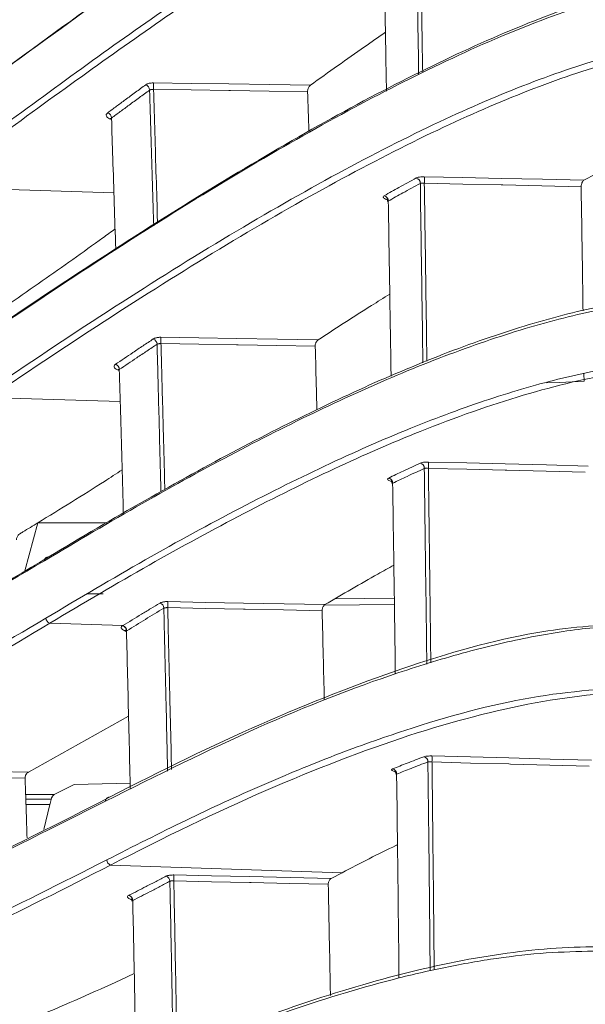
# Model space of a CAD drawing. Header units: millimetres. Extents: x 0 to 1118, y 0 to 864.
# Tile 31 of 256: x 226.64 to 232.63, y 116.61 to 127.02. Entities that reach past the tile are written whole.
import ezdxf

# ---------------------------------------------------------------- set-up
doc = ezdxf.new("R2010")
doc.units = ezdxf.units.MM
doc.styles.add('SLDTEXTSTYLE3', font='TXT', dxfattribs={"width": 0.605})
doc.dimstyles.new('SLDDIMSTYLE1', dxfattribs={"dimtxt": 3.175, "dimasz": 3.302, "dimexe": 0, "dimexo": 0.0625, "dimgap": 0.79375, "dimtad": 0, "dimtih": 1, "dimtoh": 1, "dimdec": 1, "dimlfac": 4, "dimrnd": 1e-09, "dimzin": 4, "dimdsep": 46, "dimtxsty": 'SLDTEXTSTYLE3', "dimsah": 1, "dimcen": 0.09, "dimadec": 0, "dimazin": 1, "dimtfac": 1, "dimtofl": 0, "dimtmove": 0, "dimatfit": 3, "dimfxl": 1, "dimfrac": 2, "dimtolj": 1, "dimtzin": 12, "dimarcsym": 0})

# ---------------------------------------------------------------- blocks, each defined once
blk = doc.blocks.new('_D_2')
at = {"color": 7, "linetype": 'Continuous', "lineweight": 0}
for p, q in [((261.226, 133.123), (154.079, 133.123)), ((155.679, 133.123), (155.679, 107.56)), ((155.679, 77.123), (155.679, 102.687)), ((261.226, 77.123), (154.079, 77.123))]:
    blk.add_line(p, q, dxfattribs=at)
for points in [[(155.679, 133.123), (155.171, 129.821), (156.187, 129.821)], [(155.679, 77.123), (156.187, 80.425), (155.171, 80.425)]]:
    blk.add_solid(points, dxfattribs=at)
at = {"color": 7, "linetype": 'Continuous', "lineweight": 0, "insert": (150.221, 106.78), "char_height": 3.175, "attachment_point": 1, "style": 'SLDTEXTSTYLE3'}
blk.add_mtext('224.0', dxfattribs=at)

msp = doc.modelspace()

# ---------------------------------------------------------------- linework, layer by layer
at = {"color": 7, "linetype": 'Continuous', "lineweight": 15}
for p, q in [((232.611, 125.326), (232.952, 125.503)), ((232.612, 123.276), (232.613, 123.198)), ((226.835, 121.701), (226.697, 121.194)), ((226.734, 119.061), (227.794, 119.653)), ((227.219, 118.932), (227.008, 118.824)), ((227.811, 118.947), (227.219, 118.932)), ((226.899, 118.454), (226.962, 118.719)), ((229.936, 117.938), (230.053, 117.998)), ((233.546, 117.245), (232.519, 117.209))]:
    msp.add_line(p, q, dxfattribs=at)
at = {"color": 9, "linetype": 'Continuous', "lineweight": 0}
for p, q in [((225.702, 125.252), (227.639, 125.194)), ((226.325, 123.027), (227.706, 122.984)), ((227.565, 121.701), (226.835, 121.701)), ((227.524, 120.95), (227.358, 120.95)), ((229.979, 120.897), (230.606, 120.903)), ((230.606, 120.838), (229.867, 120.831)), ((226.961, 120.638), (227.733, 120.613)), ((226.705, 118.824), (227.008, 118.824)), ((226.976, 118.778), (226.707, 118.778)), ((226.962, 118.719), (226.709, 118.719)), ((227.604, 118.079), (230.053, 117.998))]:
    msp.add_line(p, q, dxfattribs=at)
at = {"color": 9, "linetype": 'Continuous', "lineweight": 0, "flags": 128}
for points in [[(228.058, 126.356), (228.457, 126.35), (228.856, 126.345), (229.288, 126.338), (229.719, 126.332)], [(229.688, 126.264), (229.281, 126.27), (228.873, 126.276), (228.856, 126.276), (228.457, 126.282), (228.058, 126.287)], [(230.923, 125.363), (231.329, 125.354), (231.735, 125.345), (232.173, 125.336), (232.611, 125.326)], [(232.582, 125.258), (232.168, 125.267), (231.753, 125.276), (231.735, 125.277), (231.329, 125.286), (230.923, 125.294)], [(228.137, 123.664), (228.536, 123.657), (228.936, 123.65), (229.368, 123.643), (229.799, 123.636)], [(229.769, 123.57), (229.361, 123.576), (228.953, 123.583), (228.936, 123.584), (228.536, 123.59), (228.137, 123.597)], [(232.215, 123.182), (232.357, 123.187), (232.613, 123.198)], [(230.966, 122.343), (231.372, 122.334), (231.778, 122.324), (232.216, 122.313), (232.655, 122.302)], [(232.626, 122.237), (232.211, 122.247), (231.796, 122.257), (231.778, 122.257), (231.372, 122.267), (230.966, 122.277)], [(228.209, 120.867), (228.609, 120.859), (229.009, 120.852), (229.44, 120.843), (229.872, 120.835)], [(229.842, 120.771), (229.434, 120.779), (229.026, 120.787), (229.009, 120.787), (228.609, 120.795), (228.209, 120.803)], [(227.731, 120.611), (227.732, 120.612), (227.733, 120.613), (227.733, 120.613), (227.733, 120.613)], [(227.774, 120.558), (227.773, 120.558), (227.772, 120.557)], [(231.004, 119.234), (231.411, 119.223), (231.818, 119.212), (232.255, 119.201), (232.693, 119.189)], [(232.666, 119.126), (232.25, 119.137), (231.835, 119.148), (231.818, 119.149), (231.411, 119.159), (231.004, 119.17)], [(225.106, 119.092), (225.576, 119.083), (226.046, 119.074), (226.39, 119.068), (226.734, 119.061)], [(226.7, 118.998), (226.301, 119.006), (225.903, 119.013), (225.504, 119.02), (225.106, 119.028)], [(228.273, 117.974), (228.673, 117.965), (229.074, 117.957), (229.505, 117.947), (229.936, 117.938)], [(229.907, 117.876), (229.498, 117.885), (229.09, 117.894), (229.074, 117.895), (228.673, 117.903), (228.273, 117.912)]]:
    msp.add_lwpolyline(points, dxfattribs=at)
at = {"color": 9, "linetype": 'Continuous', "lineweight": 0}
for centre, radius, start, end in [((227.956, 126.279), 0.0611, 1.565, 70.784), ((227.314, 126.322), 0.745, 357.3559, 2.6441), ((227.552, 125.982), 0.0618, 2.2268, 70.0374), ((230.825, 125.296), 0.0551, 356.8617, 77.1406), ((230.32, 125.329), 0.605, 356.7427, 3.2573), ((230.486, 125.108), 0.0557, 357.3806, 76.4704), ((228.036, 123.589), 0.0598, 1.2807, 71.7587), ((227.414, 123.63), 0.723, 357.3565, 2.6435), ((227.636, 123.321), 0.0605, 1.9287, 71.0071), ((230.869, 122.28), 0.0541, 356.7856, 78.1521), ((230.391, 122.31), 0.576, 356.7036, 3.2964), ((230.534, 122.121), 0.0546, 357.2873, 77.484), ((226.938, 121.303), 0.0345, 79.3364, 186.165), ((227.512, 120.835), 0.698, 357.3519, 2.6481), ((228.109, 120.796), 0.0585, 1.0896, 72.7719), ((226.979, 120.694), 0.0593, 181.6217, 251.7836), ((227.713, 120.555), 0.0592, 1.7225, 72.0192), ((227.715, 120.557), 0.0592, 1.7227, 72.0218), ((230.908, 119.173), 0.053, 356.7822, 79.1901), ((230.46, 119.202), 0.545, 356.6547, 3.3453), ((230.577, 119.044), 0.0535, 357.2678, 78.5245), ((227.587, 118.759), 0.0371, 83.3608, 185.7466), ((227.62, 118.134), 0.057, 180.6063, 253.9536), ((228.174, 117.906), 0.0569, 0.689, 73.9783), ((227.611, 117.943), 0.662, 357.313, 2.687), ((227.781, 117.704), 0.0571, 0.6519, 73.5736)]:
    msp.add_arc(centre, radius, start, end, dxfattribs=at)
at = {"color": 7, "linetype": 'Continuous', "lineweight": 15}
for points, knots in [([(235.074, 130.986), (234.776, 130.965), (234.177, 130.922), (233.116, 130.58), (231.935, 130.05), (230.719, 129.374), (229.496, 128.611), (228.289, 127.798), (227.011, 126.891), (226.097, 126.213), (225.64, 125.874)], [0, 0, 0, 0, 0.1376894, 0.2763789, 0.4140537, 0.5526178, 0.6636792, 0.7747446, 0.8873706, 1, 1, 1, 1]), ([(225.679, 125.905), (225.679, 125.905), (226.137, 126.247), (227.03, 126.907), (228.308, 127.817), (229.522, 128.636), (230.754, 129.408), (231.976, 130.087), (233.157, 130.622), (234.214, 130.954), (234.832, 131.03), (235.12, 131.03), (235.12, 131.03)], [0, 0, 0, 0, 0.000001, 0.111086, 0.222167, 0.334764, 0.447357, 0.585045, 0.7236, 0.861309, 0.999999, 1, 1, 1, 1]), ([(225.662, 125.307), (226.293, 125.775), (227.558, 126.712), (229.248, 127.872), (230.781, 128.827), (231.979, 129.467), (232.93, 129.884), (233.672, 130.139), (234.363, 130.302), (234.774, 130.323), (234.979, 130.333)], [0, 0, 0, 0, 0.159169, 0.31939, 0.467986, 0.617595, 0.712568, 0.807538, 0.90377, 1, 1, 1, 1]), ([(235.025, 130.276), (235.025, 130.276), (234.828, 130.276), (234.414, 130.241), (233.731, 130.086), (232.984, 129.83), (232.03, 129.413), (230.827, 128.77), (229.298, 127.821), (227.598, 126.652), (226.349, 125.737), (225.702, 125.252), (225.702, 125.252)], [0, 0, 0, 0, 0.000001, 0.094948, 0.189896, 0.286126, 0.382358, 0.530941, 0.680563, 0.839741, 0.999999, 1, 1, 1, 1]), ([(230.492, 127.993), (230.495, 127.869), (230.499, 127.622), (230.506, 127.2), (230.514, 126.749), (230.52, 126.42), (230.523, 126.267)], [0, 0, 0, 0, 0.216832, 0.433681, 0.73676, 1, 1, 1, 1]), ([(226.305, 123.705), (226.305, 123.705), (226.731, 123.994), (227.563, 124.548), (228.753, 125.299), (229.883, 125.959), (230.958, 126.525), (231.971, 126.983), (232.915, 127.32), (233.783, 127.528), (234.307, 127.576), (234.557, 127.576), (234.557, 127.576)], [0, 0, 0, 0, 0.000001, 0.122322, 0.24464, 0.368523, 0.492402, 0.61903, 0.746162, 0.872802, 0.999999, 1, 1, 1, 1]), ([(234.511, 127.532), (234.255, 127.519), (233.743, 127.492), (232.872, 127.277), (231.929, 126.943), (230.921, 126.488), (229.855, 125.929), (228.73, 125.273), (227.541, 124.526), (226.69, 123.956), (226.265, 123.67)], [0, 0, 0, 0, 0.1266283, 0.2538223, 0.3804425, 0.5075781, 0.629876, 0.7521776, 0.8760871, 1, 1, 1, 1]), ([(226.284, 123.082), (226.717, 123.373), (227.583, 123.955), (228.799, 124.714), (229.952, 125.38), (231.01, 125.922), (231.978, 126.344), (232.862, 126.647), (233.686, 126.841), (234.177, 126.866), (234.423, 126.878)], [0, 0, 0, 0, 0.128383, 0.257187, 0.385582, 0.514447, 0.634915, 0.75538, 0.877692, 1, 1, 1, 1]), ([(234.468, 126.822), (234.468, 126.822), (234.233, 126.822), (233.739, 126.78), (232.925, 126.596), (232.036, 126.293), (231.06, 125.868), (229.995, 125.323), (228.844, 124.661), (227.623, 123.896), (226.765, 123.326), (226.325, 123.027), (226.325, 123.027)], [0, 0, 0, 0, 0.000001, 0.120432, 0.240866, 0.363184, 0.485506, 0.613901, 0.742775, 0.871174, 0.999999, 1, 1, 1, 1]), ([(229.719, 126.332), (229.911, 126.47), (230.179, 126.662), (230.438, 126.841), (230.512, 126.893)], [0, 0, 0, 0, 0.713804, 1, 1, 1, 1]), ([(229.719, 126.332), (229.715, 126.328), (229.707, 126.321), (229.697, 126.305), (229.691, 126.288), (229.689, 126.274), (229.688, 126.267), (229.688, 126.264)], [0, 0, 0, 0, 0.292119, 0.517867, 0.707415, 0.897884, 1, 1, 1, 1]), ([(229.688, 126.264), (229.693, 126.126), (229.697, 125.986), (229.702, 125.845), (229.702, 125.843)], [0, 0, 0, 0, 0.9883034, 1, 1, 1, 1]), ([(227.602, 125.984), (227.602, 125.984), (227.602, 125.984), (227.606, 125.978), (227.605, 125.973), (227.605, 125.972)], [0, 0, 0, 0, 0.300393, 0.825757, 1, 1, 1, 1]), ([(227.607, 125.972), (227.606, 125.973), (227.606, 125.977), (227.61, 125.981), (227.613, 125.984), (227.614, 125.984)], [0, 0, 0, 0, 0.2920648, 0.8793468, 1, 1, 1, 1]), ([(227.614, 125.984), (227.618, 125.842), (227.628, 125.541), (227.643, 125.08), (227.653, 124.759), (227.658, 124.6)], [0, 0, 0, 0, 0.309433, 0.658968, 1, 1, 1, 1]), ([(232.611, 125.326), (232.608, 125.323), (232.6, 125.318), (232.591, 125.301), (232.585, 125.283), (232.582, 125.268), (232.582, 125.26), (232.582, 125.258)], [0, 0, 0, 0, 0.280124, 0.51938, 0.734838, 0.91973, 1, 1, 1, 1]), ([(232.582, 125.258), (232.585, 125.098), (232.59, 124.76), (232.597, 124.322), (232.601, 124.044), (232.602, 123.945)], [0, 0, 0, 0, 0.368222, 0.776446, 1, 1, 1, 1]), ([(230.525, 125.128), (230.525, 125.128), (230.525, 125.127), (230.53, 125.122), (230.536, 125.112), (230.535, 125.104), (230.535, 125.101)], [0, 0, 0, 0, 0.201577, 0.445568, 0.769504, 1, 1, 1, 1]), ([(230.537, 125.101), (230.537, 125.102), (230.536, 125.103), (230.54, 125.105), (230.542, 125.105)], [0, 0, 0, 0, 0.299578, 1, 1, 1, 1]), ([(230.542, 125.105), (230.545, 124.931), (230.55, 124.581), (230.559, 124.049), (230.566, 123.607), (230.57, 123.34), (230.571, 123.254)], [0, 0, 0, 0, 0.28537, 0.57078, 0.862126, 1, 1, 1, 1]), ([(226.541, 124.024), (226.654, 124.103), (226.877, 124.257), (227.204, 124.488), (227.46, 124.671), (227.608, 124.779), (227.651, 124.811)], [0, 0, 0, 0, 0.301919, 0.592068, 0.882237, 1, 1, 1, 1]), ([(226.944, 121.337), (226.944, 121.337), (227.293, 121.547), (227.977, 121.949), (228.959, 122.489), (229.899, 122.962), (230.806, 123.368), (231.674, 123.696), (232.499, 123.939), (233.269, 124.088), (233.745, 124.122), (233.973, 124.122), (233.973, 124.122)], [0, 0, 0, 0, 0.000001, 0.121674, 0.243345, 0.366131, 0.488915, 0.616491, 0.744432, 0.872018, 0.999999, 1, 1, 1, 1]), ([(229.799, 123.636), (229.989, 123.76), (230.246, 123.927), (230.493, 124.081), (230.558, 124.122)], [0, 0, 0, 0, 0.738182, 1, 1, 1, 1]), ([(233.928, 124.078), (233.695, 124.068), (233.228, 124.049), (232.455, 123.895), (231.631, 123.654), (230.766, 123.327), (229.865, 122.926), (228.929, 122.455), (227.947, 121.918), (227.251, 121.506), (226.904, 121.299)], [0, 0, 0, 0, 0.127578, 0.255557, 0.383129, 0.511071, 0.632731, 0.754394, 0.877196, 1, 1, 1, 1]), ([(229.799, 123.636), (229.795, 123.632), (229.787, 123.626), (229.777, 123.61), (229.771, 123.593), (229.769, 123.58), (229.769, 123.572), (229.769, 123.57)], [0, 0, 0, 0, 0.296676, 0.523177, 0.71418, 0.906071, 1, 1, 1, 1]), ([(229.769, 123.57), (229.773, 123.415), (229.779, 123.192), (229.785, 122.967), (229.787, 122.898)], [0, 0, 0, 0, 0.690638, 1, 1, 1, 1]), ([(226.92, 120.692), (227.273, 120.902), (227.98, 121.322), (228.98, 121.867), (229.936, 122.342), (230.83, 122.732), (231.665, 123.037), (232.442, 123.257), (233.176, 123.397), (233.624, 123.415), (233.848, 123.424)], [0, 0, 0, 0, 0.126999, 0.254297, 0.381304, 0.508639, 0.630813, 0.752984, 0.876493, 1, 1, 1, 1]), ([(233.893, 123.368), (233.893, 123.368), (233.603, 123.368), (232.991, 123.313), (231.984, 123.075), (230.973, 122.719), (229.979, 122.286), (229.023, 121.812), (228.019, 121.265), (227.319, 120.854), (226.961, 120.638), (226.961, 120.638)], [0, 0, 0, 0, 0.000001, 0.163687, 0.327585, 0.491295, 0.618475, 0.745658, 0.872827, 0.999999, 1, 1, 1, 1]), ([(227.683, 123.327), (227.683, 123.327), (227.684, 123.327), (227.688, 123.32), (227.688, 123.314), (227.688, 123.312)], [0, 0, 0, 0, 0.284437, 0.7368428, 1, 1, 1, 1]), ([(227.696, 123.323), (227.696, 123.323), (227.692, 123.32), (227.689, 123.317), (227.689, 123.313), (227.689, 123.312)], [0, 0, 0, 0, 0.111619, 0.704587, 1, 1, 1, 1]), ([(227.696, 123.323), (227.701, 123.173), (227.71, 122.857), (227.723, 122.37), (227.733, 122.013), (227.738, 121.823), (227.739, 121.803)], [0, 0, 0, 0, 0.297821, 0.629223, 0.960652, 1, 1, 1, 1]), ([(226.835, 121.701), (227.072, 121.846), (227.373, 122.032), (227.664, 122.22), (227.726, 122.261)], [0, 0, 0, 0, 0.785906, 1, 1, 1, 1]), ([(230.568, 122.146), (230.568, 122.146), (230.569, 122.145), (230.574, 122.14), (230.581, 122.13), (230.582, 122.12), (230.582, 122.115)], [0, 0, 0, 0, 0.19988, 0.408185, 0.695517, 1, 1, 1, 1]), ([(230.588, 122.119), (230.586, 122.118), (230.583, 122.117), (230.583, 122.116), (230.583, 122.115)], [0, 0, 0, 0, 0.693458, 1, 1, 1, 1]), ([(230.588, 122.119), (230.591, 121.938), (230.596, 121.575), (230.604, 121.025), (230.611, 120.534), (230.615, 120.224), (230.616, 120.101)], [0, 0, 0, 0, 0.271497, 0.543033, 0.81919, 1, 1, 1, 1]), ([(226.642, 121.584), (226.653, 121.591), (226.718, 121.63), (226.782, 121.669), (226.835, 121.701)], [0, 0, 0, 0, 0.1728239, 1, 1, 1, 1]), ([(226.642, 121.584), (226.637, 121.58), (226.628, 121.574), (226.618, 121.558), (226.611, 121.542), (226.608, 121.529), (226.608, 121.521), (226.608, 121.519)], [0, 0, 0, 0, 0.296872, 0.531454, 0.720285, 0.910276, 1, 1, 1, 1]), ([(226.904, 121.299), (226.408, 121.007), (225.418, 120.424), (223.868, 119.609), (222.298, 118.843), (221.214, 118.374), (220.672, 118.14)], [0, 0, 0, 0, 0.263625, 0.527242, 0.76339, 1, 1, 1, 1]), ([(220.708, 118.175), (221.249, 118.41), (222.334, 118.878), (223.906, 119.645), (225.453, 120.462), (226.457, 121.043), (226.944, 121.337), (226.944, 121.337)], [0, 0, 0, 0, 0.236149, 0.472797, 0.736403, 0.999999, 1, 1, 1, 1]), ([(229.872, 120.835), (230.06, 120.945), (230.307, 121.09), (230.544, 121.222), (230.601, 121.253)], [0, 0, 0, 0, 0.7617963, 1, 1, 1, 1]), ([(229.872, 120.835), (229.867, 120.831), (229.859, 120.826), (229.85, 120.81), (229.845, 120.794), (229.842, 120.781), (229.842, 120.773), (229.842, 120.771)], [0, 0, 0, 0, 0.301741, 0.529302, 0.722015, 0.915583, 1, 1, 1, 1]), ([(229.842, 120.771), (229.846, 120.611), (229.854, 120.299), (229.861, 119.985), (229.865, 119.832)], [0, 0, 0, 0, 0.514451, 1, 1, 1, 1]), ([(233.328, 120.623), (233.125, 120.617), (232.72, 120.604), (232.064, 120.503), (231.375, 120.343), (230.43, 120.054), (229.187, 119.572), (228.097, 119.028), (227.55, 118.755)], [0, 0, 0, 0, 0.127633, 0.255525, 0.383153, 0.511025, 0.754739, 1, 1, 1, 1]), ([(227.591, 118.796), (227.591, 118.796), (228.147, 119.084), (229.221, 119.606), (230.726, 120.194), (232.028, 120.567), (232.76, 120.616), (233.079, 120.638)], [0, 0, 0, 0, 0.000001, 0.259061, 0.519726, 0.791238, 1, 1, 1, 1]), ([(227.757, 120.566), (227.757, 120.566), (227.758, 120.565), (227.763, 120.558), (227.764, 120.55), (227.764, 120.546)], [0, 0, 0, 0, 0.2712189, 0.6656927, 1, 1, 1, 1]), ([(227.772, 120.557), (227.771, 120.557), (227.768, 120.555), (227.764, 120.551), (227.765, 120.547), (227.765, 120.546)], [0, 0, 0, 0, 0.103964, 0.704411, 1, 1, 1, 1]), ([(227.772, 120.557), (227.776, 120.4), (227.784, 120.072), (227.796, 119.568), (227.806, 119.166), (227.811, 118.937), (227.812, 118.882)], [0, 0, 0, 0, 0.282153, 0.592236, 0.902344, 1, 1, 1, 1]), ([(226.734, 119.061), (226.729, 119.058), (226.72, 119.052), (226.709, 119.037), (226.702, 119.022), (226.7, 119.008), (226.7, 119.001), (226.7, 118.998)], [0, 0, 0, 0, 0.296813, 0.531863, 0.721112, 0.911526, 1, 1, 1, 1]), ([(226.7, 118.998), (226.704, 118.863), (226.711, 118.652), (226.718, 118.441), (226.72, 118.366)], [0, 0, 0, 0, 0.644827, 1, 1, 1, 1]), ([(230.607, 119.072), (230.607, 119.072), (230.608, 119.072), (230.613, 119.068), (230.621, 119.058), (230.625, 119.046), (230.624, 119.039), (230.624, 119.038)], [0, 0, 0, 0, 0.175572, 0.352962, 0.604234, 0.96214, 1, 1, 1, 1]), ([(230.63, 119.041), (230.628, 119.041), (230.625, 119.04), (230.625, 119.039), (230.625, 119.038)], [0, 0, 0, 0, 0.689288, 1, 1, 1, 1]), ([(230.63, 119.041), (230.63, 119.028), (230.633, 118.834), (230.637, 118.459), (230.644, 117.904), (230.65, 117.379), (230.654, 117.034), (230.655, 116.882)], [0, 0, 0, 0, 0.018386, 0.271399, 0.524447, 0.790096, 1, 1, 1, 1]), ([(220.789, 115.895), (221.39, 116.109), (222.594, 116.539), (224.317, 117.243), (225.995, 117.994), (227.071, 118.526), (227.591, 118.796), (227.591, 118.796)], [0, 0, 0, 0, 0.237257, 0.475165, 0.737588, 0.999999, 1, 1, 1, 1]), ([(227.008, 118.824), (227.005, 118.822), (227, 118.819), (226.993, 118.813), (226.987, 118.804), (226.982, 118.795), (226.978, 118.787), (226.977, 118.781), (226.976, 118.778)], [0, 0, 0, 0, 0.187457, 0.38121, 0.554656, 0.734813, 0.865284, 1, 1, 1, 1]), ([(227.55, 118.755), (227.02, 118.488), (225.96, 117.953), (224.279, 117.204), (222.559, 116.5), (221.356, 116.071), (220.753, 115.856)], [0, 0, 0, 0, 0.2624433, 0.5248799, 0.7621415, 1, 1, 1, 1]), ([(226.962, 118.719), (226.963, 118.724), (226.965, 118.734), (226.969, 118.749), (226.972, 118.764), (226.975, 118.773), (226.976, 118.778)], [0, 0, 0, 0, 0.252512, 0.505025, 0.757537, 1, 1, 1, 1]), ([(230.053, 117.998), (230.245, 118.098), (230.443, 118.201), (230.634, 118.292), (230.639, 118.295)], [0, 0, 0, 0, 0.971741, 1, 1, 1, 1]), ([(229.936, 117.938), (229.931, 117.935), (229.924, 117.929), (229.915, 117.914), (229.909, 117.899), (229.907, 117.886), (229.907, 117.878), (229.907, 117.876)], [0, 0, 0, 0, 0.306225, 0.534938, 0.72932, 0.924532, 1, 1, 1, 1]), ([(229.907, 117.876), (229.91, 117.711), (229.917, 117.365), (229.925, 116.972), (229.929, 116.743), (229.93, 116.697)], [0, 0, 0, 0, 0.421382, 0.882077, 1, 1, 1, 1]), ([(227.82, 117.721), (227.82, 117.721), (227.821, 117.72), (227.826, 117.715), (227.831, 117.705), (227.83, 117.698), (227.83, 117.696)], [0, 0, 0, 0, 0.2140653, 0.4737459, 0.8176024, 1, 1, 1, 1]), ([(227.838, 117.705), (227.838, 117.704), (227.834, 117.703), (227.831, 117.7), (227.831, 117.697), (227.832, 117.696)], [0, 0, 0, 0, 0.100692, 0.709695, 1, 1, 1, 1]), ([(227.838, 117.705), (227.842, 117.544), (227.849, 117.208), (227.859, 116.692), (227.867, 116.261), (227.872, 116.006), (227.873, 115.93)], [0, 0, 0, 0, 0.272552, 0.572171, 0.871815, 1, 1, 1, 1]), ([(232.712, 117.168), (232.547, 117.164), (232.216, 117.157), (231.693, 117.097), (231.149, 117.003), (230.409, 116.83), (229.445, 116.538), (228.616, 116.203), (228.2, 116.035)], [0, 0, 0, 0, 0.126925, 0.254, 0.380922, 0.507987, 0.753513, 1, 1, 1, 1]), ([(228.242, 116.078), (228.242, 116.078), (228.663, 116.256), (229.483, 116.576), (230.649, 116.936), (231.747, 117.162), (232.43, 117.214), (232.757, 117.214), (232.757, 117.214)], [0, 0, 0, 0, 0.000001, 0.24555, 0.492042, 0.746013, 0.999999, 1, 1, 1, 1]), ([(226.813, 116.469), (226.841, 116.481), (227.163, 116.619), (227.515, 116.772), (227.824, 116.916), (227.854, 116.93)], [0, 0, 0, 0, 0.07745, 0.910568, 1, 1, 1, 1])]:
    msp.add_open_spline(points, degree=3, knots=knots, dxfattribs=at)
at = {"color": 9, "linetype": 'Continuous', "lineweight": 0}
for points, knots in [([(230.863, 126.446), (230.861, 126.604), (230.856, 126.937), (230.848, 127.398), (230.842, 127.828), (230.838, 128.084), (230.836, 128.211)], [0, 0, 0, 0, 0.265507, 0.562115, 0.781049, 1, 1, 1, 1]), ([(230.878, 128.213), (230.88, 128.088), (230.884, 127.836), (230.891, 127.409), (230.898, 126.953), (230.903, 126.622), (230.906, 126.467)], [0, 0, 0, 0, 0.21824, 0.436496, 0.736491, 1, 1, 1, 1]), ([(227.573, 126.04), (227.604, 126.063), (227.666, 126.108), (227.764, 126.181), (227.867, 126.257), (227.94, 126.31), (227.976, 126.336)], [0, 0, 0, 0, 0.2290226, 0.458049, 0.7290213, 1, 1, 1, 1]), ([(228.058, 126.356), (228.053, 126.356), (228.042, 126.356), (228.027, 126.354), (228.012, 126.352), (227.998, 126.348), (227.986, 126.343), (227.979, 126.338), (227.976, 126.336)], [0, 0, 0, 0, 0.156275, 0.316434, 0.484842, 0.658133, 0.826623, 1, 1, 1, 1]), ([(228.017, 126.28), (228.018, 126.281), (228.022, 126.283), (228.028, 126.285), (228.035, 126.287), (228.042, 126.287), (228.05, 126.288), (228.055, 126.287), (228.058, 126.287)], [0, 0, 0, 0, 0.168344, 0.341533, 0.510073, 0.683426, 0.8398, 1, 1, 1, 1]), ([(228.058, 126.287), (228.063, 126.134), (228.072, 125.826), (228.086, 125.36), (228.096, 125.04), (228.1, 124.876), (228.101, 124.869)], [0, 0, 0, 0, 0.3278786, 0.6558045, 0.9854709, 1, 1, 1, 1]), ([(228.017, 126.28), (227.981, 126.254), (227.908, 126.201), (227.805, 126.125), (227.707, 126.053), (227.645, 126.007), (227.614, 125.984)], [0, 0, 0, 0, 0.270971, 0.541949, 0.770972, 1, 1, 1, 1]), ([(228.06, 124.843), (228.06, 124.855), (228.055, 125.024), (228.045, 125.349), (228.031, 125.816), (228.022, 126.126), (228.017, 126.28)], [0, 0, 0, 0, 0.024433, 0.348939, 0.674446, 1, 1, 1, 1]), ([(227.614, 125.97), (227.606, 125.972), (227.589, 125.977), (227.569, 125.99), (227.557, 126.006), (227.557, 126.022), (227.565, 126.033), (227.572, 126.039), (227.573, 126.04)], [0, 0, 0, 0, 0.150776, 0.353158, 0.555191, 0.756943, 0.958625, 1, 1, 1, 1]), ([(230.499, 125.162), (230.525, 125.177), (230.577, 125.206), (230.66, 125.252), (230.747, 125.3), (230.807, 125.333), (230.838, 125.35)], [0, 0, 0, 0, 0.228313, 0.4566302, 0.7283116, 1, 1, 1, 1]), ([(230.923, 125.363), (230.922, 125.363), (230.909, 125.363), (230.886, 125.362), (230.856, 125.358), (230.844, 125.352), (230.838, 125.35)], [0, 0, 0, 0, 0.041373, 0.359493, 0.67971, 1, 1, 1, 1]), ([(230.881, 125.293), (230.85, 125.276), (230.789, 125.243), (230.702, 125.195), (230.62, 125.149), (230.568, 125.12), (230.542, 125.105)], [0, 0, 0, 0, 0.2716807, 0.5433683, 0.7716821, 1, 1, 1, 1]), ([(230.881, 125.293), (230.884, 125.294), (230.89, 125.295), (230.904, 125.295), (230.916, 125.295), (230.923, 125.294), (230.923, 125.294)], [0, 0, 0, 0, 0.323097, 0.643741, 0.959177, 1, 1, 1, 1]), ([(230.908, 123.395), (230.906, 123.487), (230.903, 123.761), (230.896, 124.215), (230.888, 124.755), (230.883, 125.114), (230.881, 125.293)], [0, 0, 0, 0, 0.14424, 0.428931, 0.714445, 1, 1, 1, 1]), ([(230.923, 125.294), (230.926, 125.117), (230.931, 124.762), (230.939, 124.223), (230.945, 123.773), (230.949, 123.501), (230.95, 123.412)], [0, 0, 0, 0, 0.285081, 0.570204, 0.859027, 1, 1, 1, 1]), ([(230.499, 125.162), (230.499, 125.162), (230.494, 125.159), (230.487, 125.152), (230.488, 125.142), (230.5, 125.132), (230.514, 125.125), (230.523, 125.123), (230.523, 125.123)], [0, 0, 0, 0, 0.002255, 0.253685, 0.50321, 0.750803, 0.997245, 1, 1, 1, 1]), ([(227.655, 123.378), (227.686, 123.399), (227.748, 123.441), (227.845, 123.506), (227.947, 123.575), (228.019, 123.622), (228.055, 123.646)], [0, 0, 0, 0, 0.229746, 0.459496, 0.729745, 1, 1, 1, 1]), ([(228.096, 123.591), (228.06, 123.567), (227.988, 123.519), (227.855, 123.43), (227.758, 123.365), (227.696, 123.323)], [0, 0, 0, 0, 0.270248, 0.5405024, 1, 1, 1, 1]), ([(228.137, 123.664), (228.132, 123.664), (228.121, 123.664), (228.105, 123.662), (228.09, 123.66), (228.076, 123.656), (228.064, 123.652), (228.058, 123.648), (228.055, 123.646)], [0, 0, 0, 0, 0.15809, 0.320239, 0.487711, 0.660034, 0.827586, 1, 1, 1, 1]), ([(228.137, 123.597), (228.134, 123.597), (228.129, 123.598), (228.121, 123.597), (228.113, 123.596), (228.107, 123.595), (228.1, 123.593), (228.097, 123.592), (228.096, 123.591)], [0, 0, 0, 0, 0.158332, 0.320674, 0.488235, 0.660599, 0.827878, 1, 1, 1, 1]), ([(228.137, 122.031), (228.136, 122.056), (228.131, 122.255), (228.119, 122.709), (228.106, 123.203), (228.097, 123.524), (228.096, 123.591)], [0, 0, 0, 0, 0.049019, 0.377578, 0.870585, 1, 1, 1, 1]), ([(228.137, 123.597), (228.139, 123.532), (228.147, 123.212), (228.161, 122.72), (228.172, 122.269), (228.177, 122.075), (228.178, 122.053)], [0, 0, 0, 0, 0.127656, 0.626014, 0.95814, 1, 1, 1, 1]), ([(227.696, 123.315), (227.689, 123.317), (227.672, 123.321), (227.652, 123.333), (227.64, 123.347), (227.64, 123.362), (227.648, 123.373), (227.654, 123.377), (227.655, 123.378)], [0, 0, 0, 0, 0.149013, 0.352698, 0.556112, 0.759145, 0.96187, 1, 1, 1, 1]), ([(230.546, 122.175), (230.571, 122.187), (230.623, 122.212), (230.704, 122.251), (230.79, 122.291), (230.85, 122.319), (230.88, 122.333)], [0, 0, 0, 0, 0.2291275, 0.4582591, 0.7291262, 1, 1, 1, 1]), ([(230.966, 122.343), (230.964, 122.343), (230.951, 122.344), (230.927, 122.343), (230.898, 122.339), (230.886, 122.335), (230.88, 122.333)], [0, 0, 0, 0, 0.046775, 0.363513, 0.681708, 1, 1, 1, 1]), ([(230.923, 122.277), (230.893, 122.263), (230.833, 122.235), (230.722, 122.183), (230.64, 122.144), (230.588, 122.119)], [0, 0, 0, 0, 0.2708663, 0.5417395, 1, 1, 1, 1]), ([(230.966, 122.277), (230.965, 122.277), (230.959, 122.278), (230.947, 122.278), (230.932, 122.278), (230.926, 122.277), (230.923, 122.277)], [0, 0, 0, 0, 0.046311, 0.361139, 0.679727, 1, 1, 1, 1]), ([(230.949, 120.205), (230.948, 120.338), (230.944, 120.657), (230.937, 121.162), (230.93, 121.72), (230.925, 122.091), (230.923, 122.277)], [0, 0, 0, 0, 0.19106, 0.459236, 0.729598, 1, 1, 1, 1]), ([(230.966, 122.277), (230.968, 122.093), (230.973, 121.725), (230.98, 121.169), (230.987, 120.666), (230.99, 120.348), (230.992, 120.218)], [0, 0, 0, 0, 0.269769, 0.539578, 0.812343, 1, 1, 1, 1]), ([(230.546, 122.175), (230.541, 122.172), (230.533, 122.167), (230.535, 122.158), (230.545, 122.149), (230.56, 122.144), (230.567, 122.142)], [0, 0, 0, 0, 0.256487, 0.51442, 0.770973, 1, 1, 1, 1]), ([(228.209, 120.867), (228.204, 120.867), (228.193, 120.867), (228.177, 120.866), (228.162, 120.864), (228.148, 120.861), (228.136, 120.856), (228.13, 120.853), (228.126, 120.851)], [0, 0, 0, 0, 0.1597, 0.323622, 0.490261, 0.661726, 0.828445, 1, 1, 1, 1]), ([(227.733, 120.613), (227.733, 120.613), (227.799, 120.653), (227.898, 120.714), (228.029, 120.793), (228.094, 120.832), (228.126, 120.851)], [0, 0, 0, 0, 0.00002, 0.499989, 0.749992, 1, 1, 1, 1]), ([(228.168, 120.797), (228.102, 120.758), (227.972, 120.679), (227.84, 120.599), (227.774, 120.558)], [0, 0, 0, 0, 0.49998, 1, 1, 1, 1]), ([(228.209, 120.803), (228.206, 120.803), (228.201, 120.803), (228.193, 120.803), (228.185, 120.802), (228.178, 120.801), (228.172, 120.799), (228.169, 120.797), (228.168, 120.797)], [0, 0, 0, 0, 0.160029, 0.324247, 0.490913, 0.662391, 0.828768, 1, 1, 1, 1]), ([(228.207, 119.072), (228.206, 119.133), (228.2, 119.373), (228.189, 119.878), (228.177, 120.392), (228.169, 120.726), (228.168, 120.797)], [0, 0, 0, 0, 0.105934, 0.414032, 0.876335, 1, 1, 1, 1]), ([(228.209, 120.803), (228.21, 120.733), (228.218, 120.4), (228.23, 119.888), (228.242, 119.386), (228.247, 119.149), (228.248, 119.091)], [0, 0, 0, 0, 0.122504, 0.588781, 0.899528, 1, 1, 1, 1]), ([(220.695, 117.533), (221.299, 117.795), (222.506, 118.318), (224.117, 119.118), (225.594, 119.908), (226.478, 120.431), (226.92, 120.692)], [0, 0, 0, 0, 0.264013, 0.528034, 0.763856, 1, 1, 1, 1]), ([(226.961, 120.638), (226.961, 120.638), (226.525, 120.375), (225.631, 119.854), (224.157, 119.063), (222.543, 118.262), (221.335, 117.738), (220.731, 117.476)], [0, 0, 0, 0, 0.000001, 0.23581, 0.471926, 0.735953, 1, 1, 1, 1]), ([(227.762, 120.557), (227.758, 120.558), (227.745, 120.562), (227.728, 120.571), (227.716, 120.584), (227.715, 120.598), (227.723, 120.607), (227.73, 120.611), (227.731, 120.611)], [0, 0, 0, 0, 0.084739, 0.304554, 0.524184, 0.743389, 0.96212, 1, 1, 1, 1]), ([(227.563, 118.133), (227.844, 118.276), (228.406, 118.562), (229.209, 118.93), (229.983, 119.25), (230.951, 119.593), (232.079, 119.9), (232.864, 119.946), (233.258, 119.969)], [0, 0, 0, 0, 0.127033, 0.25427, 0.381309, 0.508567, 0.753409, 1, 1, 1, 1]), ([(233.303, 119.914), (233.303, 119.914), (232.923, 119.914), (232.118, 119.833), (230.766, 119.48), (229.269, 118.902), (228.173, 118.374), (227.604, 118.079), (227.604, 118.079)], [0, 0, 0, 0, 0.000001, 0.245715, 0.491448, 0.745726, 0.999999, 1, 1, 1, 1]), ([(230.587, 119.096), (230.613, 119.106), (230.664, 119.127), (230.745, 119.159), (230.83, 119.192), (230.889, 119.214), (230.918, 119.225)], [0, 0, 0, 0, 0.229986, 0.459977, 0.729985, 1, 1, 1, 1]), ([(231.004, 119.234), (231.003, 119.234), (230.989, 119.234), (230.966, 119.233), (230.937, 119.23), (230.924, 119.227), (230.918, 119.225)], [0, 0, 0, 0, 0.0516197, 0.3671107, 0.6834971, 1, 1, 1, 1]), ([(230.587, 119.096), (230.583, 119.094), (230.575, 119.09), (230.577, 119.082), (230.587, 119.075), (230.601, 119.071), (230.607, 119.07)], [0, 0, 0, 0, 0.259748, 0.526347, 0.792102, 1, 1, 1, 1]), ([(230.961, 119.17), (230.902, 119.148), (230.792, 119.106), (230.681, 119.062), (230.63, 119.041)], [0, 0, 0, 0, 0.540021, 1, 1, 1, 1]), ([(231.004, 119.17), (231.003, 119.17), (230.997, 119.171), (230.985, 119.171), (230.97, 119.171), (230.964, 119.17), (230.961, 119.17)], [0, 0, 0, 0, 0.051275, 0.365574, 0.68229, 1, 1, 1, 1]), ([(230.985, 116.959), (230.983, 117.131), (230.98, 117.485), (230.974, 118.031), (230.968, 118.596), (230.963, 118.979), (230.961, 119.17)], [0, 0, 0, 0, 0.231698, 0.477941, 0.738951, 1, 1, 1, 1]), ([(231.004, 119.17), (231.005, 119.151), (231.007, 118.952), (231.011, 118.572), (231.017, 118.017), (231.023, 117.483), (231.026, 117.129), (231.028, 116.969)], [0, 0, 0, 0, 0.0257493, 0.2732596, 0.520803, 0.7834989, 1, 1, 1, 1]), ([(220.773, 115.233), (221.109, 115.351), (221.782, 115.588), (223.068, 116.077), (224.531, 116.681), (226.134, 117.409), (227.086, 117.892), (227.563, 118.133)], [0, 0, 0, 0, 0.131702, 0.263529, 0.527031, 0.763318, 1, 1, 1, 1]), ([(227.604, 118.079), (227.604, 118.079), (227.136, 117.836), (226.171, 117.356), (224.57, 116.627), (222.808, 115.893), (221.475, 115.416), (220.808, 115.177)], [0, 0, 0, 0, 0.000001, 0.236283, 0.472939, 0.736454, 1, 1, 1, 1]), ([(227.797, 117.759), (227.828, 117.774), (227.889, 117.805), (227.984, 117.854), (228.085, 117.906), (228.155, 117.943), (228.19, 117.961)], [0, 0, 0, 0, 0.23086, 0.461722, 0.73086, 1, 1, 1, 1]), ([(228.273, 117.974), (228.267, 117.974), (228.256, 117.974), (228.241, 117.973), (228.225, 117.971), (228.212, 117.969), (228.199, 117.965), (228.193, 117.962), (228.19, 117.961)], [0, 0, 0, 0, 0.1609751, 0.3262988, 0.4923179, 0.6631405, 0.8291619, 1, 1, 1, 1]), ([(228.231, 117.907), (228.196, 117.889), (228.126, 117.852), (228.026, 117.8), (227.93, 117.751), (227.869, 117.72), (227.838, 117.705)], [0, 0, 0, 0, 0.269137, 0.538277, 0.769138, 1, 1, 1, 1]), ([(228.273, 117.912), (228.27, 117.912), (228.264, 117.912), (228.257, 117.912), (228.249, 117.912), (228.242, 117.911), (228.236, 117.909), (228.233, 117.907), (228.231, 117.907)], [0, 0, 0, 0, 0.161246, 0.326836, 0.492813, 0.663617, 0.829378, 1, 1, 1, 1]), ([(228.266, 116.06), (228.264, 116.149), (228.26, 116.42), (228.25, 116.964), (228.24, 117.491), (228.233, 117.834), (228.231, 117.907)], [0, 0, 0, 0, 0.1431, 0.438434, 0.881579, 1, 1, 1, 1]), ([(228.273, 117.912), (228.274, 117.84), (228.281, 117.498), (228.291, 116.972), (228.301, 116.431), (228.305, 116.162), (228.307, 116.076)], [0, 0, 0, 0, 0.117646, 0.563628, 0.860854, 1, 1, 1, 1]), ([(227.818, 117.716), (227.818, 117.716), (227.808, 117.718), (227.795, 117.725), (227.782, 117.736), (227.782, 117.747), (227.79, 117.755), (227.796, 117.758), (227.797, 117.759)], [0, 0, 0, 0, 0.007868, 0.24652, 0.485011, 0.723094, 0.960704, 1, 1, 1, 1])]:
    msp.add_open_spline(points, degree=3, knots=knots, dxfattribs=at)

# ---------------------------------------------------------------- dimensions: what is measured, and where the dimension line sits
at = {"color": 7, "linetype": 'Continuous', "lineweight": 0}
dim = msp.add_linear_dim(base=(155.679, 133.123), p1=(262.826, 77.123), p2=(262.826, 133.123), angle=90, dimstyle='SLDDIMSTYLE1', dxfattribs=at)
dim.commit()
dim.dimension.update_dxf_attribs({"geometry": '_D_2', "text_midpoint": (155.679, 105.123), "dimtype": 160})

doc.saveas('drawing.dxf')
